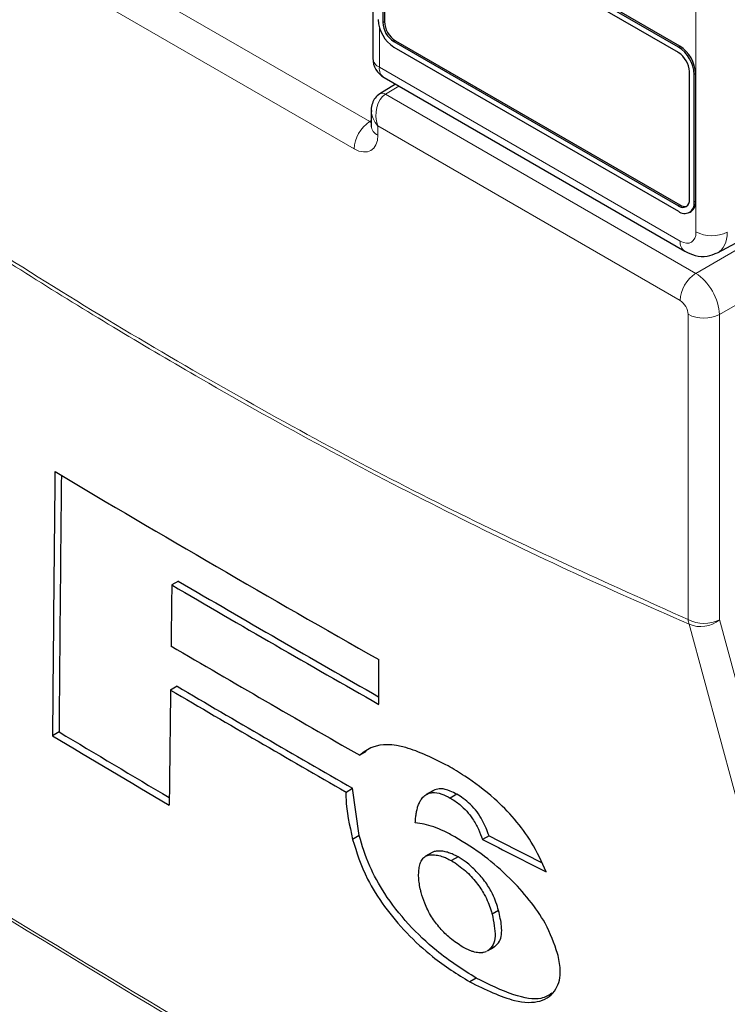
# Paper-space layout 'Blatt2' of a CAD drawing. Header units: millimetres. Extents: x 5 to 418, y 2 to 292.
# Tile 8 of 54: x 108 to 119, y 163 to 178. Entities that reach past the tile are written whole.
import ezdxf

# ---------------------------------------------------------------- set-up
doc = ezdxf.new("R2010")
doc.units = ezdxf.units.MM

psp = doc.layouts.new('Blatt2')

# ---------------------------------------------------------------- linework, layer by layer
at = {"color": 7, "linetype": 'Continuous', "lineweight": 18}
for p, q in [((118.151, 174.909), (118.151, 197.682)), ((108.624, 179.243), (113.284, 176.553)), ((113.052, 176.147), (108.393, 178.837)), ((113.48, 178.033), (113.504, 178.046)), ((113.429, 177.954), (113.429, 177.363)), ((113.645, 177.747), (113.669, 177.76)), ((117.888, 177.665), (117.911, 177.679)), ((113.429, 177.363), (117.915, 174.773)), ((118.123, 177.257), (118.147, 177.271)), ((113.717, 177.084), (113.519, 176.961)), ((113.519, 176.961), (118.147, 174.29)), ((113.284, 176.553), (113.308, 176.568)), ((117.915, 173.884), (113.406, 176.488)), ((113.406, 176.488), (113.406, 176.351)), ((118.147, 174.29), (120.901, 175.881)), ((118.123, 175.352), (118.147, 175.366)), ((117.888, 175.298), (117.911, 175.311)), ((121.271, 175.277), (118.5, 173.678)), ((118.033, 169.128), (118.033, 173.68)), ((118.5, 173.678), (118.5, 169.126))]:
    psp.add_line(p, q, dxfattribs=at)
at = {"color": 7, "linetype": 'Continuous', "lineweight": 25}
for p, q in [((113.331, 181.779), (113.331, 177.499)), ((117.888, 177.665), (113.645, 180.115)), ((117.888, 177.584), (113.645, 180.033)), ((117.911, 177.679), (113.669, 180.128)), ((113.48, 179.938), (113.48, 178.033)), ((113.504, 179.951), (113.504, 178.046)), ((113.645, 177.747), (117.888, 175.298)), ((113.669, 177.76), (117.911, 175.311)), ((113.645, 177.665), (117.888, 175.216)), ((118.053, 175.393), (118.053, 177.298)), ((118.123, 175.352), (118.123, 177.257)), ((118.147, 175.366), (118.147, 177.271)), ((113.667, 177.113), (113.434, 176.968)), ((113.498, 177.21), (117.984, 174.62)), ((113.308, 176.72), (113.308, 176.487)), ((118.473, 174.597), (120.85, 175.876)), ((118.054, 175.199), (118.078, 175.213)), ((110.43, 169.701), (110.332, 169.645)), ((113.419, 167.864), (113.418, 168.531)), ((110.41, 168.134), (110.312, 168.077)), ((108.651, 167.452), (108.554, 167.396)), ((113.232, 167.161), (113.135, 167.104)), ((112.931, 166.556), (113.028, 166.612)), ((113.128, 165.905), (113.028, 166.612)), ((114.224, 166.574), (114.126, 166.517)), ((114.255, 166.589), (114.157, 166.533)), ((114.255, 166.589), (114.225, 166.573)), ((114.583, 166.522), (114.485, 166.466)), ((113.128, 165.905), (113.03, 165.848)), ((115.064, 165.904), (114.967, 165.848)), ((114.216, 165.653), (114.118, 165.597)), ((114.602, 165.588), (114.504, 165.532)), ((115.207, 164.79), (115.109, 164.734)), ((115.043, 164.186), (115.14, 164.242)), ((115.05, 164.19), (115.043, 164.186)), ((115.148, 164.246), (115.05, 164.19)), ((114.874, 163.781), (114.776, 163.724))]:
    psp.add_line(p, q, dxfattribs=at)
at = {"color": 7, "linetype": 'Continuous', "lineweight": 18, "flags": 128}
for points in [[(121.332, 156.997), (121.208, 157.454), (120.711, 159.28), (118.722, 166.583), (118.049, 169.058)], [(118.5, 169.126), (120.138, 163.111), (121.784, 157.065)]]:
    psp.add_lwpolyline(points, dxfattribs=at)
at = {"color": 7, "linetype": 'Continuous', "lineweight": 25}
for centre, radius, start, end in [((113.921, 178.097), 0.512, 182.6055, 237.3945), ((113.838, 178.049), 0.359, 182.6055, 237.3945), ((113.862, 178.062), 0.359, 182.6055, 237.3945), ((117.635, 177.248), 0.512, 2.6055, 57.3945), ((117.612, 177.234), 0.512, 2.6055, 57.3945), ((117.694, 177.282), 0.359, 2.6055, 57.3945), ((113.664, 177.499), 0.333, 180, 240.0027), ((117.952, 175.376), 0.102, 230.7967, 9.214), ((117.98, 175.329), 0.146, 230.7967, 9.214), ((117.984, 175.348), 0.164, 305.0133, 6.2988), ((117.982, 175.412), 0.123, 235.1435, 285.9932), ((251.838, 412.541), 280.537, 239.29483, 240.43502), ((252.577, 412.676), 281.599, 239.6599, 240.38507), ((252.576, 412.564), 281.404, 239.6597, 240.3623), ((252.234, 410.492), 280.332, 239.58663, 240.25149), ((252.019, 408.86), 279.289, 239.53353, 240.1547), ((251.987, 408.916), 279.419, 239.53375, 240.15463), ((249.369, 401.47), 273.166, 238.96951, 239.39441), ((249.368, 401.358), 272.971, 238.969, 239.37068)]:
    psp.add_arc(centre, radius, start, end, dxfattribs=at)
at = {"color": 7, "linetype": 'Continuous', "lineweight": 18}
for centre, radius, start, end in [((113.495, 177.514), 0.165, 185.0787, 246.2415), ((113.592, 177.345), 0.165, 173.763, 234.9248), ((113.471, 176.893), 0.0835, 54.4735, 116.3419), ((113.565, 176.123), 0.514, 123.2297, 177.3477), ((113.468, 176.499), 0.16, 184.1293, 247.1908), ((118.387, 175.365), 0.514, 242.6565, 296.7662), ((118.079, 174.755), 0.165, 173.7645, 234.9088), ((118.428, 173.861), 0.514, 123.2297, 177.3477), ((118.269, 174.136), 0.514, 242.6565, 296.7662), ((118.269, 169.584), 0.514, 242.6565, 296.7662), ((118.317, 169.156), 0.285, 185.5878, 200.0952), ((118.221, 169.449), 0.427, 246.294, 310.8229), ((253.215, 402.481), 278.667, 238.25156, 241.75381), ((253.217, 402.423), 278.657, 238.25137, 241.754)]:
    psp.add_arc(centre, radius, start, end, dxfattribs=at)
for centre, major_axis, ratio, start_param, end_param in [((113.641, 176.624), (-0.045, 0.365), 0.71152, 0.311367, 1.86471), ((113.641, 176.624), (0.294, -0.221), 0.711499, 3.664378, 4.418325), ((113.288, 176.692), (-0.075, 0.149), 0.575107, 2.391031, 2.605162), ((113.052, 176.556), (-0.25, 0.433), 0.577206, 2.356428, 3.92692), ((117.915, 175.045), (-0.167, 0.289), 0.577206, 2.356428, 3.92692), ((118.151, 175.181), (-0.325, 0.582), 0.577293, 3.119125, 3.935643), ((118.151, 173.884), (-0.25, 0.433), 0.56389, 3.927223, 5.497715), ((117.915, 173.748), (-0.083, 0.144), 0.577557, 3.927224, 5.497716)]:
    psp.add_ellipse(centre, major_axis=major_axis, ratio=ratio, start_param=start_param, end_param=end_param, dxfattribs=at)
at = {"color": 7, "linetype": 'Continuous', "lineweight": 25}
for centre, major_axis, ratio, start_param, end_param in [((2634.282, 8480.203), (2463.833, 8572.397), 0.064859, 2.910951, 2.91282), ((2633.228, 8476.476), (2462.71, 8568.49), 0.064859, 2.911007, 2.912822), ((2514.704, 8030.659), (2343.277, 8126.473), 0.066363, 2.903727, 2.904168), ((2673.708, 8623.379), (2501.939, 8720.007), 0.064047, 2.912272, 2.913078), ((326.257, 287.171), (297.875, 14.648), 0.541565, 3.89758, 3.902097), ((326.256, 287.172), (297.737, 14.641), 0.541565, 3.897586, 3.901303)]:
    psp.add_ellipse(centre, major_axis=major_axis, ratio=ratio, start_param=start_param, end_param=end_param, dxfattribs=at)
at = {"color": 7, "linetype": 'Continuous', "lineweight": 18}
for points, knots in [([(103.412, 177.569), (104.63, 176.71), (107.073, 174.989), (110.744, 172.753), (114.406, 170.759), (116.822, 169.672), (118.033, 169.128)], [0, 0, 0, 0, 0.250822, 0.502682, 0.750834, 1, 1, 1, 1]), ([(118.049, 169.058), (117.446, 169.322), (116.241, 169.852), (114.423, 170.736), (112.598, 171.685), (110.969, 172.594), (109.539, 173.436), (108.309, 174.191), (107.079, 174.977), (105.85, 175.794), (104.627, 176.634), (103.815, 177.217), (103.412, 177.507)], [0, 0, 0, 0, 0.124016, 0.248154, 0.372669, 0.497311, 0.581158, 0.665006, 0.748892, 0.832895, 0.916936, 1, 1, 1, 1])]:
    psp.add_open_spline(points, degree=3, knots=knots, dxfattribs=at)
at = {"color": 7, "linetype": 'Continuous', "lineweight": 25}
for points, knots in [([(113.434, 176.968), (113.409, 176.949), (113.36, 176.91), (113.32, 176.824), (113.304, 176.754), (113.31, 176.714), (113.311, 176.706)], [0, 0, 0, 0, 0.309312, 0.603282, 0.923148, 1, 1, 1, 1]), ([(113.308, 176.487), (113.307, 176.48), (113.306, 176.471), (113.307, 176.475), (113.307, 176.475)], [0, 0, 0, 0, 0.911933, 1, 1, 1, 1]), ([(117.984, 174.62), (118.035, 174.597), (118.139, 174.547), (118.312, 174.533), (118.415, 174.576), (118.462, 174.596)], [0, 0, 0, 0, 0.333697, 0.697753, 1, 1, 1, 1]), ([(114.453, 166.946), (114.235, 167.054), (113.797, 167.273), (113.358, 167.275), (113.195, 167.151), (113.135, 167.104)], [0, 0, 0, 0, 0.383777, 0.771157, 1, 1, 1, 1]), ([(115.918, 165.365), (115.853, 165.511), (115.739, 165.768), (115.454, 166.155), (115.107, 166.505), (114.762, 166.764), (114.535, 166.897), (114.453, 166.946)], [0, 0, 0, 0, 0.242898, 0.423748, 0.604567, 0.855851, 1, 1, 1, 1]), ([(112.931, 166.556), (112.93, 166.52), (112.927, 166.31), (112.983, 166.058), (113.03, 165.848)], [0, 0, 0, 0, 0.171728, 1, 1, 1, 1]), ([(113.964, 166.098), (113.965, 166.11), (113.967, 166.145), (113.972, 166.202), (113.983, 166.267), (113.996, 166.318), (114.012, 166.368), (114.028, 166.405), (114.048, 166.439), (114.067, 166.465), (114.09, 166.491), (114.121, 166.516), (114.145, 166.527), (114.157, 166.533)], [0, 0, 0, 0, 0.060589, 0.181842, 0.303348, 0.425133, 0.486119, 0.6124, 0.675674, 0.739169, 0.825908, 0.912476, 1, 1, 1, 1]), ([(114.157, 166.533), (114.178, 166.539), (114.232, 166.555), (114.343, 166.538), (114.442, 166.488), (114.485, 166.466)], [0, 0, 0, 0, 0.251222, 0.672178, 1, 1, 1, 1]), ([(114.583, 166.522), (114.55, 166.539), (114.463, 166.585), (114.346, 166.613), (114.283, 166.597), (114.255, 166.589)], [0, 0, 0, 0, 0.251252, 0.656068, 1, 1, 1, 1]), ([(115.064, 165.904), (115.036, 165.98), (114.993, 166.094), (114.89, 166.26), (114.788, 166.373), (114.681, 166.463), (114.615, 166.503), (114.583, 166.522)], [0, 0, 0, 0, 0.348571, 0.519746, 0.692402, 0.85082, 1, 1, 1, 1]), ([(114.485, 166.466), (114.533, 166.436), (114.616, 166.385), (114.734, 166.271), (114.835, 166.142), (114.911, 165.997), (114.948, 165.898), (114.967, 165.848)], [0, 0, 0, 0, 0.21818, 0.380649, 0.543719, 0.767467, 1, 1, 1, 1]), ([(114.556, 165.887), (114.502, 165.916), (114.393, 165.974), (114.186, 166.061), (114.053, 166.084), (113.964, 166.098)], [0, 0, 0, 0, 0.2505674, 0.5016458, 1, 1, 1, 1]), ([(113.03, 165.848), (113.089, 165.657), (113.186, 165.344), (113.492, 164.846), (113.834, 164.441), (114.277, 164.037), (114.592, 163.84), (114.776, 163.724)], [0, 0, 0, 0, 0.257779, 0.422516, 0.58704, 0.758554, 1, 1, 1, 1]), ([(114.874, 163.781), (114.675, 163.906), (114.335, 164.12), (113.853, 164.577), (113.501, 165.026), (113.254, 165.487), (113.172, 165.757), (113.128, 165.905)], [0, 0, 0, 0, 0.259387, 0.4452727, 0.6320873, 0.7982042, 1, 1, 1, 1]), ([(116.087, 164.149), (116.036, 164.296), (115.95, 164.549), (115.673, 164.95), (115.359, 165.294), (114.974, 165.631), (114.702, 165.798), (114.556, 165.887)], [0, 0, 0, 0, 0.23354, 0.40172, 0.569433, 0.767661, 1, 1, 1, 1]), ([(114.602, 165.588), (114.577, 165.601), (114.529, 165.627), (114.459, 165.653), (114.389, 165.671), (114.322, 165.678), (114.27, 165.674), (114.236, 165.664), (114.222, 165.657), (114.216, 165.653)], [0, 0, 0, 0, 0.152046, 0.304958, 0.460911, 0.657259, 0.836804, 0.921468, 1, 1, 1, 1]), ([(114.052, 165.059), (114.047, 165.076), (114.035, 165.128), (114.022, 165.194), (114.016, 165.257), (114.014, 165.302), (114.014, 165.347), (114.017, 165.389), (114.022, 165.43), (114.031, 165.47), (114.043, 165.507), (114.06, 165.541), (114.087, 165.576), (114.128, 165.608), (114.194, 165.622), (114.272, 165.618), (114.351, 165.601), (114.43, 165.571), (114.479, 165.545), (114.504, 165.532)], [0, 0, 0, 0, 0.043769, 0.131447, 0.175502, 0.220506, 0.265594, 0.310933, 0.356356, 0.404517, 0.452835, 0.501805, 0.551084, 0.632864, 0.716041, 0.797629, 0.880161, 0.939766, 1, 1, 1, 1]), ([(114.504, 165.532), (114.574, 165.486), (114.704, 165.4), (114.88, 165.209), (115.015, 165.003), (115.077, 164.847), (115.103, 164.756), (115.109, 164.734)], [0, 0, 0, 0, 0.246637, 0.457636, 0.653162, 0.917268, 1, 1, 1, 1]), ([(115.207, 164.79), (115.182, 164.87), (115.141, 165.001), (115.021, 165.208), (114.879, 165.374), (114.733, 165.507), (114.642, 165.563), (114.602, 165.588)], [0, 0, 0, 0, 0.2943881, 0.4830732, 0.6732603, 0.8544557, 1, 1, 1, 1]), ([(114.672, 164.244), (114.609, 164.285), (114.494, 164.359), (114.329, 164.524), (114.191, 164.708), (114.102, 164.892), (114.067, 165.006), (114.052, 165.059)], [0, 0, 0, 0, 0.218996, 0.400885, 0.582992, 0.807534, 1, 1, 1, 1]), ([(115.148, 164.246), (115.174, 164.272), (115.245, 164.34), (115.265, 164.531), (115.225, 164.71), (115.207, 164.79)], [0, 0, 0, 0, 0.2451775, 0.6633258, 1, 1, 1, 1]), ([(115.109, 164.734), (115.134, 164.618), (115.17, 164.442), (115.132, 164.27), (115.078, 164.217), (115.05, 164.19)], [0, 0, 0, 0, 0.492083, 0.740099, 1, 1, 1, 1]), ([(115.026, 164.177), (115.024, 164.176), (115.01, 164.169), (114.99, 164.163), (114.96, 164.158), (114.93, 164.157), (114.892, 164.159), (114.856, 164.166), (114.818, 164.177), (114.781, 164.191), (114.736, 164.21), (114.7, 164.229), (114.679, 164.241), (114.672, 164.244)], [0, 0, 0, 0, 0.03484, 0.17284, 0.229541, 0.343558, 0.458741, 0.575357, 0.63416, 0.749765, 0.85602, 0.953103, 1, 1, 1, 1]), ([(114.776, 163.724), (115.009, 163.611), (115.408, 163.416), (115.848, 163.407), (116.075, 163.583), (116.149, 163.85), (116.104, 164.067), (116.087, 164.149)], [0, 0, 0, 0, 0.292301, 0.501145, 0.710004, 0.88957, 1, 1, 1, 1]), ([(116.001, 163.556), (115.952, 163.524), (115.817, 163.439), (115.419, 163.512), (115.064, 163.687), (114.874, 163.781)], [0, 0, 0, 0, 0.214344, 0.578658, 1, 1, 1, 1])]:
    psp.add_open_spline(points, degree=3, knots=knots, dxfattribs=at)

doc.saveas('drawing.dxf')
